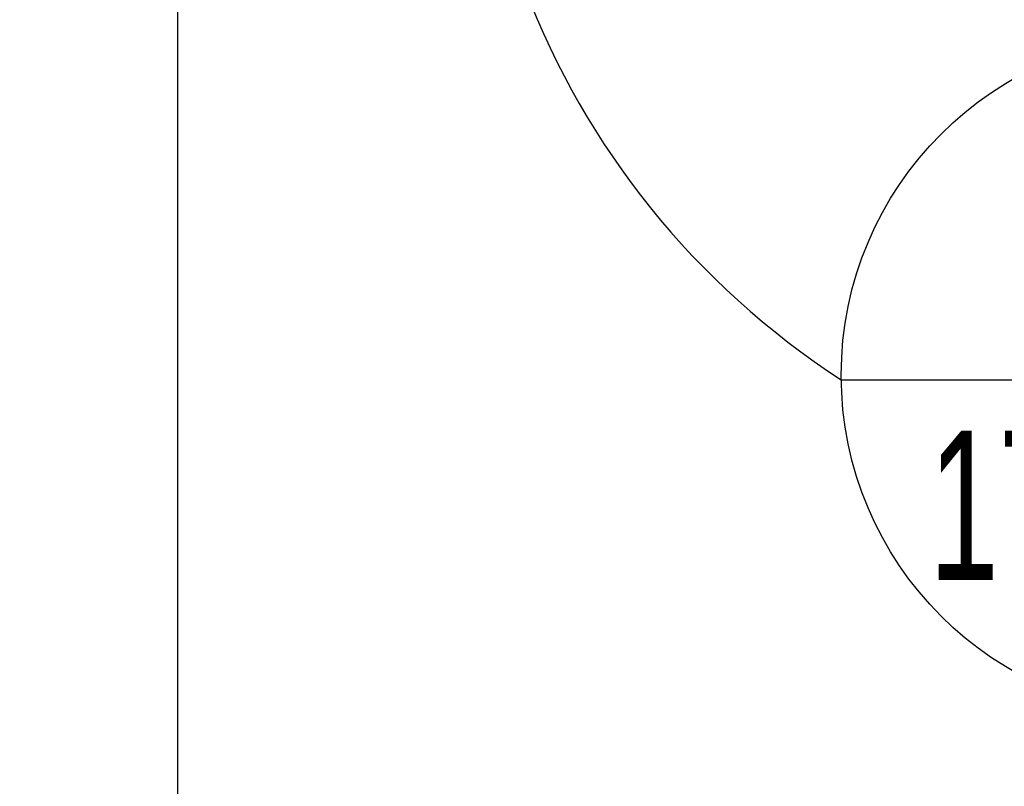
# Model space of a CAD drawing. Header units: millimetres. Extents: x -165365 to -33565, y 7406 to 103342.
# Tile 169 of 256: x -83096 to -81829, y 23941 to 24927. Entities that reach past the tile are written whole.
import ezdxf

# ---------------------------------------------------------------- set-up
doc = ezdxf.new("R2010")
doc.units = ezdxf.units.MM
doc.header["$MEASUREMENT"] = 0
doc.linetypes.add('ACAD_ISO03W100', pattern=[150, 60, -90])
for name, color, linetype in [('ELEK CIENKIE', 80, 'Continuous'), ('ELEK OPIS', 140, 'Continuous'), ('HVAC_CT_opisy', 3, 'Continuous')]:
    doc.layers.add(name, color=color, linetype=linetype)
doc.styles.add('Arial', font='arial.ttf')

msp = doc.modelspace()

# ---------------------------------------------------------------- linework, layer by layer
at = {"layer": 'ELEK CIENKIE', "color": 80, "linetype": 'ACAD_ISO03W100', "ltscale": 3}
msp.add_circle((-80405, 26479.5), 4350, dxfattribs=at)
at = {"layer": 'ELEK OPIS'}
msp.add_line((-82038.93233, 24463.6883), (-81162.07437, 24463.6883), dxfattribs=at)
msp.add_circle((-81600.54552, 24469.76922), 438.42898, dxfattribs=at)
msp.add_arc((-81471.26462, 25339.4459), 1043.64649, 165.03191054, 237.04861757, dxfattribs=at)
at = {"layer": 'HVAC_CT_opisy', "transparency": 33554687}
msp.add_lwpolyline([(-82892.16375, 23626.2596), (-82892.16375, 25486.12132)], dxfattribs=at)

# ---------------------------------------------------------------- texts
at = {"layer": 'ELEK OPIS', "style": 'Arial', "width": 0.6}
msp.add_text('17,57kW', height=192.456, dxfattribs=at).set_placement((-81926.12655, 24206.04607))

doc.saveas('drawing.dxf')
